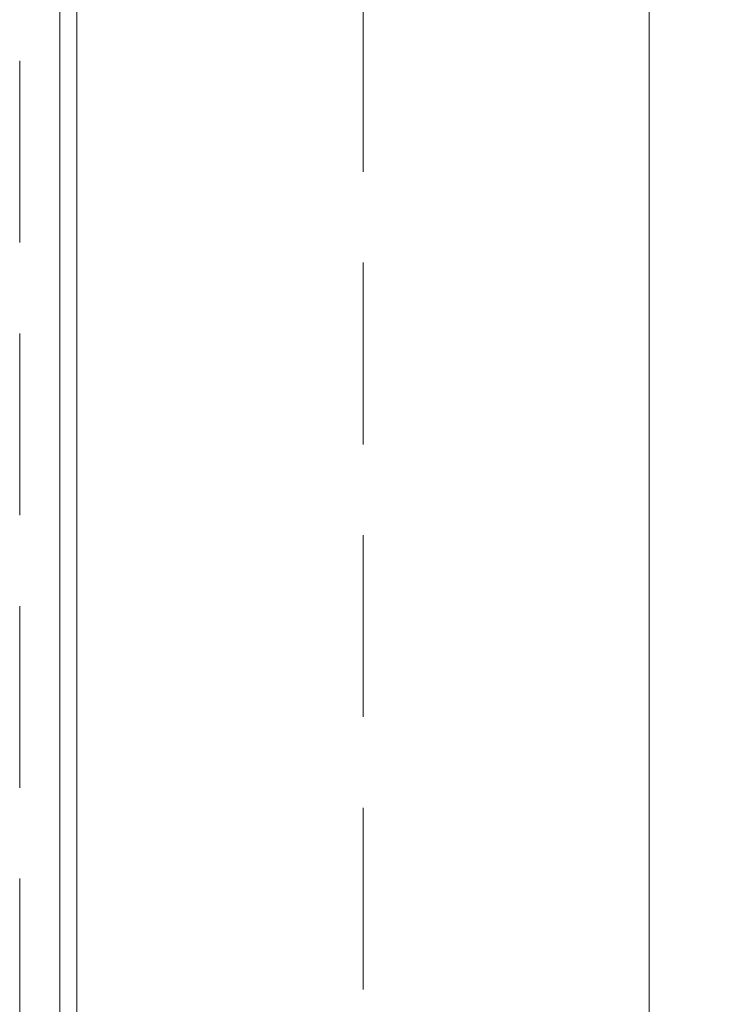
# Model space of a CAD drawing. Header units: millimetres. Extents: x 213386 to 506888, y 183055 to 450952.
# Tile 99 of 256: x 373257 to 373498, y 296533 to 296877. Entities that reach past the tile are written whole.
import ezdxf

# ---------------------------------------------------------------- set-up
doc = ezdxf.new("R2010")
doc.units = ezdxf.units.MM
doc.linetypes.add('CK_Čerchovaná 50', pattern=[6, 3, -1.5, 0, -1.5])
doc.linetypes.add('ČÁRKOVANÁ', pattern=[19.05, 12.7, -6.35])
for name, color, linetype, lineweight in [('FASÁDA DETAILNÍ', 255, 'Continuous', 0), ('KOTY', 255, 'Continuous', 0), ('NOVA', 255, 'Continuous', 0), ('TENKA', 255, 'Continuous', 0)]:
    doc.layers.add(name, color=color, linetype=linetype, lineweight=lineweight)
doc.layers.get('KOTY').off()

# ---------------------------------------------------------------- blocks, each defined once
blk = doc.blocks.new('NOVÁ PODLAHA')
at = {"layer": 'NOVA'}
blk.add_lwpolyline([(25700, 16457.5), (25700, 0), (0, 0), (0, 15942.5)], dxfattribs=at)

msp = doc.modelspace()

# ---------------------------------------------------------------- linework, layer by layer
at = {"layer": 'FASÁDA DETAILNÍ'}
msp.add_line((373270.64, 298275.65), (373270.64, 296388.65), dxfattribs=at)
at = {"layer": 'FASÁDA DETAILNÍ', "color": 7, "linetype": 'ČÁRKOVANÁ', "ltscale": 5}
for points in [[(399396.64, 284512.15), (373256.64, 284512.15), (373256.64, 307752.15), (399396.64, 307752.15)], [(399276.64, 284632.15), (373376.64, 284632.15), (373376.64, 307632.15), (399276.64, 307632.15)]]:
    msp.add_lwpolyline(points, close=True, dxfattribs=at)
at = {"layer": 'FASÁDA DETAILNÍ'}
for points in [[(399376.64, 284532.15), (373276.64, 284532.15), (373276.64, 307732.15), (399376.64, 307732.15)], [(399176.64, 284732.15), (373476.64, 284732.15), (373476.64, 307532.15), (399176.64, 307532.15)]]:
    msp.add_lwpolyline(points, close=True, dxfattribs=at)
at = {"layer": 'TENKA', "linetype": 'CK_Čerchovaná 50', "ltscale": 50}
msp.add_line((373476.64, 284532.15), (373476.64, 307732.15), dxfattribs=at)
at = {"layer": 'TENKA', "ltscale": 20}
msp.add_lwpolyline([(373476.64, 296369.65), (373476.64, 300694.65)], dxfattribs=at)

# ---------------------------------------------------------------- block references
at = {"layer": 'KOTY'}
msp.add_blockref('NOVÁ PODLAHA', (373476.64, 284732.15), dxfattribs=at)

doc.saveas('drawing.dxf')
